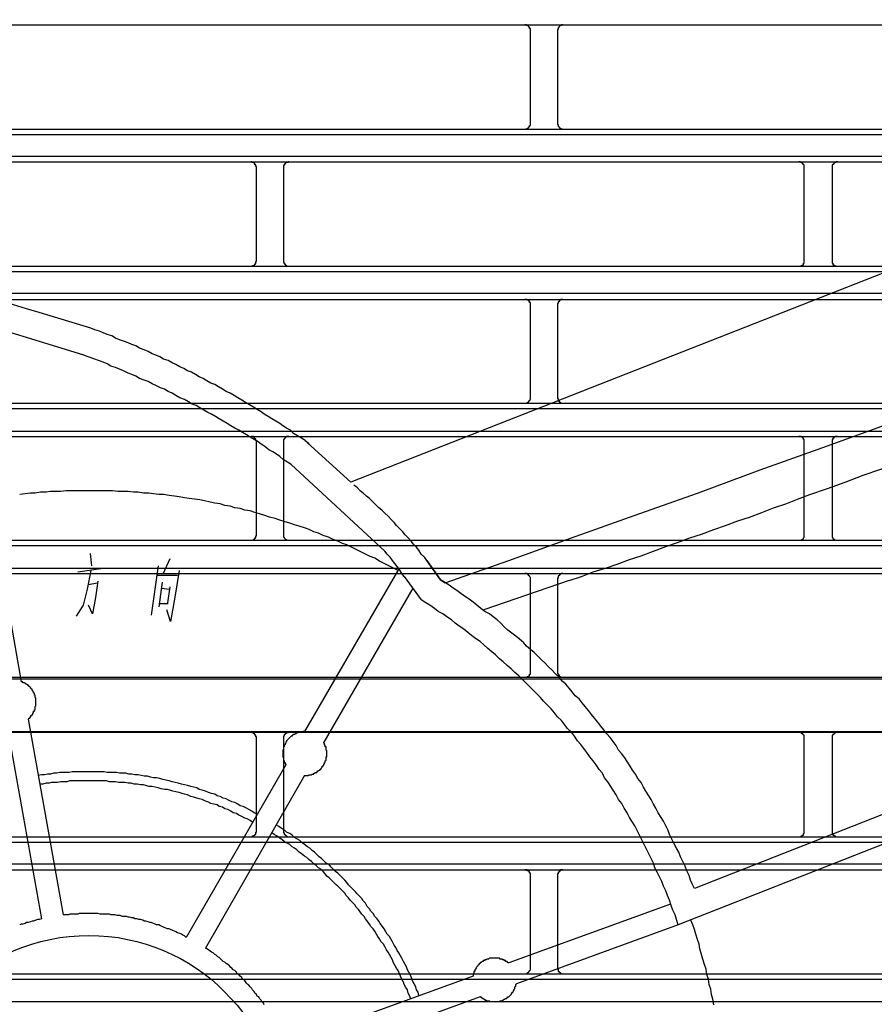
# Model space of a CAD drawing. Header units: millimetres. Extents: x 39871 to 53385, y 51832 to 57813.
# Tile 32 of 88: x 48555 to 48586, y 52509 to 52544. Entities that reach past the tile are written whole.
import ezdxf
from ezdxf import colors
from ezdxf.entities.mleader import LeaderData, LeaderLine
from ezdxf.math import Vec2, Vec3

# ---------------------------------------------------------------- set-up
doc = ezdxf.new("R2010")
doc.units = ezdxf.units.MM
doc.layers.add('AQUAREA', color=7, linetype='Continuous')
doc.layers.add('IS_KAN_OPIS', color=7, linetype='Continuous', lineweight=30)
doc.styles.add('ARIAL', font='ARIALN.TTF')

# ---------------------------------------------------------------- blocks, each defined once
blk = doc.blocks.new('SPLIT')
at = {"layer": 'AQUAREA'}
for points in [[(24742.515, -1161.532), (24625.265, -1207.592)], [(24308.585, -1166.222), (24877.685, -1166.222)], [(24641.505, -1166.712), (24641.505, -1166.712), (24641.505, -1166.642), (24641.505, -1166.572), (24641.435, -1166.572), (24641.435, -1166.502), (24641.435, -1166.432), (24641.365, -1166.432), (24641.365, -1166.362), (24641.295, -1166.362), (24641.295, -1166.292), (24641.225, -1166.292), (24641.155, -1166.292), (24641.155, -1166.222), (24641.085, -1166.222), (24641.015, -1166.222)], [(24644.445, -1166.222), (24644.445, -1166.222), (24644.375, -1166.222), (24644.305, -1166.222), (24644.305, -1166.292), (24644.235, -1166.292), (24644.165, -1166.292), (24644.165, -1166.362), (24644.095, -1166.362), (24644.095, -1166.432), (24644.025, -1166.502), (24644.025, -1166.572), (24644.025, -1166.642), (24643.955, -1166.642), (24643.955, -1166.712)], [(24641.505, -1175.182), (24641.505, -1166.712)], [(24643.955, -1166.712), (24643.955, -1175.182)], [(24633.805, -1216.692), (24639.545, -1214.662), (24645.215, -1212.632), (24650.885, -1210.602), (24656.625, -1208.572), (24662.295, -1206.472), (24667.965, -1204.442), (24673.635, -1202.412), (24679.375, -1200.312), (24685.045, -1198.282), (24690.715, -1196.182), (24696.385, -1194.082), (24702.055, -1192.052), (24707.795, -1189.952), (24713.465, -1187.852), (24719.135, -1185.752), (24724.805, -1183.652), (24730.475, -1181.552), (24736.145, -1179.452), (24741.815, -1177.352), (24747.485, -1175.252)], [(24641.015, -1175.672), (24641.015, -1175.672), (24641.085, -1175.672), (24641.155, -1175.672), (24641.155, -1175.602), (24641.225, -1175.602), (24641.295, -1175.602), (24641.295, -1175.532), (24641.365, -1175.532), (24641.365, -1175.462), (24641.435, -1175.462), (24641.435, -1175.392), (24641.435, -1175.322), (24641.505, -1175.322), (24641.505, -1175.252), (24641.505, -1175.182)], [(24643.955, -1175.182), (24643.955, -1175.182), (24643.955, -1175.252), (24644.025, -1175.252), (24644.025, -1175.322), (24644.025, -1175.392), (24644.095, -1175.462), (24644.095, -1175.532), (24644.165, -1175.532), (24644.165, -1175.602), (24644.235, -1175.602), (24644.305, -1175.602), (24644.305, -1175.672), (24644.375, -1175.672), (24644.445, -1175.672)], [(24308.585, -1175.672), (24877.685, -1175.672)], [(24308.585, -1176.162), (24877.685, -1176.162)], [(24308.585, -1178.122), (24877.685, -1178.122)], [(24308.585, -1178.612), (24877.685, -1178.612)], [(24616.725, -1179.102), (24616.725, -1179.102), (24616.725, -1179.032), (24616.655, -1179.032), (24616.655, -1178.962), (24616.655, -1178.892), (24616.585, -1178.892), (24616.585, -1178.822), (24616.585, -1178.752), (24616.515, -1178.752), (24616.445, -1178.682), (24616.375, -1178.682), (24616.305, -1178.682), (24616.305, -1178.612), (24616.235, -1178.612)], [(24619.665, -1178.612), (24619.665, -1178.612), (24619.595, -1178.612), (24619.595, -1178.682), (24619.525, -1178.682), (24619.455, -1178.682), (24619.385, -1178.682), (24619.385, -1178.752), (24619.315, -1178.752), (24619.315, -1178.822), (24619.245, -1178.822), (24619.245, -1178.892), (24619.245, -1178.962), (24619.175, -1178.962), (24619.175, -1179.032), (24619.175, -1179.102)], [(24666.285, -1179.102), (24666.285, -1179.102), (24666.285, -1179.032), (24666.285, -1178.962), (24666.285, -1178.892), (24666.215, -1178.892), (24666.215, -1178.822), (24666.145, -1178.822), (24666.145, -1178.752), (24666.075, -1178.752), (24666.075, -1178.682), (24666.005, -1178.682), (24665.935, -1178.682), (24665.935, -1178.612), (24665.865, -1178.612), (24665.795, -1178.612)], [(24669.295, -1178.612), (24669.295, -1178.612), (24669.225, -1178.612), (24669.155, -1178.612), (24669.155, -1178.682), (24669.085, -1178.682), (24669.015, -1178.682), (24669.015, -1178.752), (24668.945, -1178.752), (24668.945, -1178.822), (24668.875, -1178.822), (24668.875, -1178.892), (24668.805, -1178.892), (24668.805, -1178.962), (24668.805, -1179.032), (24668.805, -1179.102)], [(24616.725, -1187.572), (24616.725, -1179.102)], [(24619.175, -1179.102), (24619.175, -1187.572)], [(24666.285, -1187.572), (24666.285, -1179.102)], [(24668.805, -1179.102), (24668.805, -1187.572)], [(24616.235, -1188.062), (24616.235, -1188.062), (24616.305, -1188.062), (24616.375, -1188.062), (24616.375, -1187.992), (24616.445, -1187.992), (24616.515, -1187.992), (24616.515, -1187.922), (24616.585, -1187.922), (24616.585, -1187.852), (24616.655, -1187.852), (24616.655, -1187.782), (24616.655, -1187.712), (24616.655, -1187.642), (24616.725, -1187.642), (24616.725, -1187.572)], [(24619.175, -1187.572), (24619.175, -1187.572), (24619.175, -1187.642), (24619.175, -1187.712), (24619.245, -1187.712), (24619.245, -1187.782), (24619.245, -1187.852), (24619.315, -1187.852), (24619.315, -1187.922), (24619.385, -1187.922), (24619.385, -1187.992), (24619.455, -1187.992), (24619.525, -1188.062), (24619.595, -1188.062), (24619.665, -1188.062)], [(24665.795, -1188.062), (24665.795, -1188.062), (24665.865, -1188.062), (24665.935, -1188.062), (24666.005, -1188.062), (24666.005, -1187.992), (24666.075, -1187.992), (24666.145, -1187.922), (24666.215, -1187.922), (24666.215, -1187.852), (24666.215, -1187.782), (24666.285, -1187.782), (24666.285, -1187.712), (24666.285, -1187.642), (24666.285, -1187.572)], [(24668.805, -1187.572), (24668.805, -1187.572), (24668.805, -1187.642), (24668.805, -1187.712), (24668.805, -1187.782), (24668.875, -1187.782), (24668.875, -1187.852), (24668.875, -1187.922), (24668.945, -1187.922), (24669.015, -1187.992), (24669.085, -1187.992), (24669.085, -1188.062), (24669.155, -1188.062), (24669.225, -1188.062), (24669.295, -1188.062)], [(24308.585, -1188.062), (24877.685, -1188.062)], [(24308.585, -1188.552), (24877.685, -1188.552)], [(24595.935, -1191.912), (24590.405, -1190.232)], [(24308.585, -1190.512), (24877.685, -1190.512)], [(24308.585, -1191.072), (24877.685, -1191.072)], [(24641.505, -1191.562), (24641.505, -1191.492), (24641.505, -1191.422), (24641.505, -1191.352), (24641.435, -1191.352), (24641.435, -1191.282), (24641.435, -1191.212), (24641.365, -1191.212), (24641.365, -1191.142), (24641.295, -1191.142), (24641.225, -1191.142), (24641.225, -1191.072), (24641.155, -1191.072), (24641.085, -1191.072), (24641.015, -1191.072)], [(24644.445, -1191.072), (24644.445, -1191.072), (24644.375, -1191.072), (24644.305, -1191.072), (24644.235, -1191.072), (24644.235, -1191.142), (24644.165, -1191.142), (24644.095, -1191.212), (24644.095, -1191.282), (24644.025, -1191.282), (24644.025, -1191.352), (24644.025, -1191.422), (24643.955, -1191.422), (24643.955, -1191.492), (24643.955, -1191.562)], [(24597.055, -1192.262), (24595.935, -1191.912)], [(24641.505, -1199.962), (24641.505, -1191.562)], [(24643.955, -1191.562), (24643.955, -1199.962)], [(24589.635, -1192.612), (24595.445, -1225.652)], [(24589.775, -1192.612), (24600.975, -1196.042)], [(24601.745, -1193.662), (24597.055, -1192.262)], [(24621.135, -1203.812), (24620.785, -1203.602), (24620.435, -1203.392), (24620.085, -1203.182), (24619.805, -1202.902), (24619.455, -1202.692), (24619.105, -1202.482), (24618.825, -1202.272), (24618.475, -1202.062), (24618.125, -1201.852), (24617.775, -1201.642), (24617.425, -1201.432), (24617.145, -1201.222), (24616.795, -1201.012), (24616.445, -1200.802), (24616.095, -1200.592), (24615.745, -1200.382), (24615.395, -1200.172), (24615.045, -1199.962), (24614.695, -1199.752), (24614.345, -1199.542), (24613.995, -1199.402), (24613.645, -1199.192), (24613.295, -1198.982), (24612.945, -1198.772), (24612.595, -1198.632), (24612.245, -1198.422), (24611.895, -1198.212), (24611.545, -1198.072), (24611.195, -1197.862), (24610.845, -1197.652), (24610.495, -1197.512), (24610.145, -1197.302), (24609.795, -1197.162), (24609.445, -1196.952), (24609.095, -1196.812), (24608.745, -1196.602), (24608.325, -1196.462), (24607.975, -1196.252), (24607.625, -1196.112), (24607.275, -1195.972), (24606.925, -1195.762), (24606.575, -1195.622), (24606.155, -1195.482), (24605.805, -1195.272), (24605.455, -1195.132), (24605.105, -1194.992), (24604.685, -1194.852), (24604.335, -1194.712), (24603.985, -1194.572), (24603.635, -1194.362), (24603.215, -1194.222), (24602.865, -1194.082), (24602.515, -1193.942), (24602.095, -1193.802), (24601.745, -1193.662)], [(24619.875, -1205.982), (24619.525, -1205.772), (24619.175, -1205.562), (24618.825, -1205.282), (24618.545, -1205.072), (24618.195, -1204.862), (24617.845, -1204.652), (24617.495, -1204.372), (24617.145, -1204.162), (24616.865, -1203.952), (24616.515, -1203.742), (24616.165, -1203.532), (24615.815, -1203.322), (24615.465, -1203.112), (24615.115, -1202.902), (24614.765, -1202.692), (24614.415, -1202.482), (24614.065, -1202.272), (24613.715, -1202.062), (24613.365, -1201.852), (24613.015, -1201.642), (24612.665, -1201.432), (24612.315, -1201.292), (24611.965, -1201.082), (24611.615, -1200.872), (24611.265, -1200.662), (24610.915, -1200.522), (24610.565, -1200.312), (24610.215, -1200.102), (24609.795, -1199.962), (24609.445, -1199.752), (24609.095, -1199.542), (24608.745, -1199.402), (24608.395, -1199.192), (24608.045, -1199.052), (24607.625, -1198.842), (24607.275, -1198.702), (24606.925, -1198.492), (24606.575, -1198.352), (24606.155, -1198.212), (24605.805, -1198.002), (24605.455, -1197.862), (24605.105, -1197.722), (24604.685, -1197.512), (24604.335, -1197.372), (24603.985, -1197.232), (24603.565, -1197.092), (24603.215, -1196.882), (24602.865, -1196.742), (24602.445, -1196.602), (24602.095, -1196.462), (24601.675, -1196.322), (24601.325, -1196.182), (24600.975, -1196.042)], [(24666.775, -1208.712), (24668.385, -1208.152), (24669.995, -1207.592), (24671.605, -1206.962), (24673.215, -1206.402), (24674.825, -1205.772), (24676.435, -1205.212), (24678.045, -1204.582), (24679.655, -1204.022), (24681.265, -1203.392), (24682.875, -1202.832), (24684.485, -1202.202), (24686.095, -1201.642), (24687.705, -1201.012), (24689.315, -1200.452), (24690.925, -1199.822), (24692.535, -1199.262), (24694.145, -1198.632), (24695.755, -1198.002), (24697.365, -1197.442), (24698.975, -1196.812)], [(24641.015, -1200.452), (24641.015, -1200.452), (24641.085, -1200.452), (24641.155, -1200.452), (24641.225, -1200.452), (24641.225, -1200.382), (24641.295, -1200.382), (24641.295, -1200.312), (24641.365, -1200.312), (24641.365, -1200.242), (24641.435, -1200.242), (24641.435, -1200.172), (24641.505, -1200.102), (24641.505, -1200.032), (24641.505, -1199.962)], [(24643.955, -1199.962), (24643.955, -1199.962), (24643.955, -1200.032), (24644.025, -1200.032), (24644.025, -1200.102), (24644.025, -1200.172), (24644.025, -1200.242), (24644.095, -1200.242), (24644.095, -1200.312), (24644.165, -1200.312), (24644.165, -1200.382), (24644.235, -1200.382), (24644.305, -1200.452), (24644.375, -1200.452), (24644.445, -1200.452)], [(24308.585, -1200.452), (24877.685, -1200.452)], [(24308.585, -1200.942), (24877.685, -1200.942)], [(24308.585, -1202.972), (24877.685, -1202.972)], [(24308.585, -1203.462), (24877.685, -1203.462)], [(24616.725, -1203.952), (24616.725, -1203.952), (24616.725, -1203.882), (24616.655, -1203.812), (24616.655, -1203.742), (24616.655, -1203.672), (24616.585, -1203.672), (24616.585, -1203.602), (24616.515, -1203.602), (24616.515, -1203.532), (24616.445, -1203.532), (24616.445, -1203.462), (24616.375, -1203.462), (24616.305, -1203.462), (24616.235, -1203.462)], [(24619.665, -1203.462), (24619.665, -1203.462), (24619.595, -1203.462), (24619.525, -1203.462), (24619.455, -1203.462), (24619.455, -1203.532), (24619.385, -1203.532), (24619.315, -1203.532), (24619.315, -1203.602), (24619.245, -1203.672), (24619.245, -1203.742), (24619.175, -1203.742), (24619.175, -1203.812), (24619.175, -1203.882), (24619.175, -1203.952)], [(24621.135, -1203.812), (24621.485, -1204.092)], [(24666.285, -1203.952), (24666.285, -1203.952), (24666.285, -1203.882), (24666.285, -1203.812), (24666.285, -1203.742), (24666.215, -1203.742), (24666.215, -1203.672), (24666.215, -1203.602), (24666.145, -1203.602), (24666.145, -1203.532), (24666.075, -1203.532), (24666.005, -1203.462), (24665.935, -1203.462), (24665.865, -1203.462), (24665.795, -1203.462)], [(24669.295, -1203.462), (24669.295, -1203.462), (24669.225, -1203.462), (24669.155, -1203.462), (24669.085, -1203.462), (24669.015, -1203.532), (24668.945, -1203.532), (24668.945, -1203.602), (24668.875, -1203.602), (24668.875, -1203.672), (24668.875, -1203.742), (24668.805, -1203.742), (24668.805, -1203.812), (24668.805, -1203.882), (24668.805, -1203.952)], [(24616.725, -1212.352), (24616.725, -1203.952)], [(24619.175, -1203.952), (24619.175, -1212.352)], [(24621.345, -1204.022), (24625.265, -1207.592)], [(24666.285, -1212.352), (24666.285, -1203.952)], [(24668.805, -1203.952), (24668.805, -1212.352)], [(24619.875, -1205.982), (24628.345, -1213.822)], [(24632.125, -1214.662), (24631.915, -1214.382), (24631.635, -1214.102), (24631.425, -1213.752), (24631.215, -1213.472), (24630.935, -1213.192), (24630.725, -1212.912), (24630.445, -1212.632), (24630.165, -1212.352), (24629.955, -1212.072), (24629.675, -1211.792), (24629.395, -1211.512), (24629.185, -1211.232), (24628.905, -1210.952), (24628.625, -1210.672), (24628.345, -1210.392), (24628.065, -1210.112), (24627.785, -1209.902), (24627.505, -1209.622), (24627.225, -1209.342), (24626.945, -1209.062), (24626.665, -1208.852), (24626.385, -1208.572), (24626.105, -1208.362), (24625.825, -1208.082), (24625.545, -1207.872)], [(24629.535, -1215.572), (24629.115, -1215.362), (24628.695, -1215.152), (24628.275, -1214.942), (24627.855, -1214.732), (24627.435, -1214.452), (24627.015, -1214.312), (24626.595, -1214.102), (24626.175, -1213.892), (24625.755, -1213.682), (24625.335, -1213.472), (24624.915, -1213.262), (24624.495, -1213.122), (24624.075, -1212.912), (24623.655, -1212.772), (24623.235, -1212.562), (24622.745, -1212.422), (24622.325, -1212.212), (24621.905, -1212.072), (24621.485, -1211.862), (24621.065, -1211.722), (24620.575, -1211.582), (24620.155, -1211.442), (24619.735, -1211.302), (24619.245, -1211.162), (24618.825, -1211.022), (24618.405, -1210.882), (24617.915, -1210.742), (24617.495, -1210.602), (24617.005, -1210.462), (24616.585, -1210.322), (24616.165, -1210.182), (24615.675, -1210.112), (24615.255, -1209.972), (24614.765, -1209.902), (24614.345, -1209.762), (24613.855, -1209.692), (24613.435, -1209.552), (24612.945, -1209.482), (24612.525, -1209.412), (24612.035, -1209.272), (24611.615, -1209.202), (24611.125, -1209.132), (24610.635, -1209.062), (24610.215, -1208.992), (24609.725, -1208.922), (24609.305, -1208.852), (24608.815, -1208.782), (24608.325, -1208.712), (24607.905, -1208.712), (24607.415, -1208.642), (24606.995, -1208.572), (24606.505, -1208.572), (24606.015, -1208.502), (24605.595, -1208.502), (24605.105, -1208.432), (24604.615, -1208.432), (24604.195, -1208.432), (24603.705, -1208.362), (24603.215, -1208.362), (24602.795, -1208.362), (24602.305, -1208.362), (24601.815, -1208.362), (24601.395, -1208.362), (24600.905, -1208.362), (24600.415, -1208.362), (24599.995, -1208.362), (24599.505, -1208.362), (24599.015, -1208.432), (24598.595, -1208.432), (24598.105, -1208.432), (24597.685, -1208.502), (24597.195, -1208.502), (24596.705, -1208.572), (24596.285, -1208.572), (24595.795, -1208.642), (24595.305, -1208.712)], [(24645.005, -1216.482), (24646.125, -1216.132), (24647.175, -1215.712), (24648.295, -1215.362), (24649.345, -1215.012), (24650.465, -1214.592), (24651.515, -1214.242), (24652.635, -1213.822), (24653.755, -1213.402), (24654.805, -1213.052), (24655.925, -1212.632), (24656.975, -1212.282), (24658.095, -1211.862), (24659.145, -1211.512), (24660.265, -1211.092), (24661.315, -1210.742), (24662.435, -1210.322), (24663.485, -1209.902), (24664.605, -1209.552), (24665.655, -1209.132), (24666.775, -1208.712)], [(24616.235, -1212.842), (24616.235, -1212.842), (24616.305, -1212.842), (24616.375, -1212.842), (24616.445, -1212.842), (24616.445, -1212.772), (24616.515, -1212.772), (24616.515, -1212.702), (24616.585, -1212.702), (24616.585, -1212.632), (24616.655, -1212.632), (24616.655, -1212.562), (24616.655, -1212.492), (24616.725, -1212.422), (24616.725, -1212.352)], [(24619.175, -1212.352), (24619.175, -1212.352), (24619.175, -1212.422), (24619.175, -1212.492), (24619.175, -1212.562), (24619.245, -1212.562), (24619.245, -1212.632), (24619.315, -1212.702), (24619.315, -1212.772), (24619.385, -1212.772), (24619.455, -1212.772), (24619.455, -1212.842), (24619.525, -1212.842), (24619.595, -1212.842), (24619.665, -1212.842)], [(24665.795, -1212.842), (24665.795, -1212.842), (24665.865, -1212.842), (24665.935, -1212.842), (24666.005, -1212.842), (24666.075, -1212.772), (24666.145, -1212.772), (24666.145, -1212.702), (24666.215, -1212.702), (24666.215, -1212.632), (24666.285, -1212.562), (24666.285, -1212.492), (24666.285, -1212.422), (24666.285, -1212.352)], [(24668.805, -1212.352), (24668.805, -1212.352), (24668.805, -1212.422), (24668.805, -1212.492), (24668.805, -1212.562), (24668.875, -1212.632), (24668.875, -1212.702), (24668.945, -1212.702), (24668.945, -1212.772), (24669.015, -1212.772), (24669.085, -1212.842), (24669.155, -1212.842), (24669.225, -1212.842), (24669.295, -1212.842)], [(24308.585, -1212.842), (24877.685, -1212.842)], [(24308.585, -1213.332), (24877.685, -1213.332)], [(24601.675, -1214.032), (24601.815, -1215.152)], [(24630.095, -1216.132), (24629.885, -1215.852), (24629.675, -1215.502), (24629.465, -1215.222), (24629.255, -1214.942), (24629.045, -1214.662), (24628.835, -1214.382), (24628.555, -1214.102), (24628.345, -1213.822)], [(24308.585, -1215.362), (24877.685, -1215.362)], [(24600.555, -1215.712), (24602.865, -1215.362)], [(24607.835, -1215.152), (24607.205, -1219.632)], [(24608.885, -1214.522), (24608.255, -1215.922)], [(24633.385, -1216.412), (24632.125, -1214.662)], [(24632.125, -1214.662), (24633.385, -1216.412)], [(24308.585, -1215.852), (24877.685, -1215.852)], [(24601.745, -1215.572), (24601.395, -1217.252)], [(24607.695, -1215.992), (24609.585, -1215.992)], [(24609.725, -1215.572), (24609.305, -1218.162)], [(24629.605, -1215.432), (24621.065, -1230.132)], [(24630.095, -1216.132), (24631.635, -1218.232)], [(24641.505, -1216.342), (24641.505, -1216.342), (24641.505, -1216.272), (24641.505, -1216.202), (24641.435, -1216.132), (24641.435, -1216.062), (24641.365, -1216.062), (24641.365, -1215.992), (24641.295, -1215.992), (24641.295, -1215.922), (24641.225, -1215.922), (24641.225, -1215.852), (24641.155, -1215.852), (24641.085, -1215.852), (24641.015, -1215.852)], [(24644.445, -1215.852), (24644.445, -1215.852), (24644.375, -1215.852), (24644.305, -1215.852), (24644.235, -1215.922), (24644.165, -1215.922), (24644.165, -1215.992), (24644.095, -1215.992), (24644.095, -1216.062), (24644.025, -1216.062), (24644.025, -1216.132), (24644.025, -1216.202), (24644.025, -1216.272), (24643.955, -1216.272), (24643.955, -1216.342)], [(24601.535, -1216.832), (24602.305, -1216.692)], [(24602.375, -1216.552), (24602.165, -1218.022)], [(24608.185, -1216.622), (24607.905, -1218.862)], [(24608.885, -1217.042), (24608.675, -1218.512)], [(24633.385, -1216.412), (24633.805, -1216.692)], [(24656.345, -1244.342), (24656.135, -1243.922), (24655.995, -1243.572), (24655.855, -1243.152), (24655.645, -1242.732), (24655.505, -1242.312), (24655.295, -1241.892), (24655.085, -1241.472), (24654.945, -1241.052), (24654.735, -1240.702), (24654.525, -1240.282), (24654.315, -1239.862), (24654.105, -1239.442), (24653.965, -1239.092), (24653.755, -1238.672), (24653.545, -1238.252), (24653.335, -1237.902), (24653.055, -1237.482), (24652.845, -1237.062), (24652.635, -1236.712), (24652.425, -1236.292), (24652.215, -1235.942), (24651.935, -1235.522), (24651.725, -1235.172), (24651.515, -1234.752), (24651.235, -1234.402), (24651.025, -1233.982), (24650.745, -1233.632), (24650.535, -1233.282), (24650.255, -1232.862), (24650.045, -1232.512), (24649.765, -1232.162), (24649.485, -1231.812), (24649.275, -1231.392), (24648.995, -1231.042), (24648.715, -1230.692), (24648.435, -1230.342), (24648.155, -1229.992), (24647.875, -1229.642), (24647.595, -1229.292), (24647.315, -1228.942), (24647.035, -1228.592), (24646.755, -1228.242), (24646.475, -1227.892), (24646.195, -1227.542), (24645.915, -1227.192), (24645.565, -1226.912), (24645.285, -1226.562), (24645.005, -1226.212), (24644.725, -1225.862), (24644.375, -1225.582), (24644.095, -1225.232), (24643.745, -1224.882), (24643.465, -1224.602), (24643.115, -1224.252), (24642.835, -1223.972), (24642.485, -1223.622), (24642.205, -1223.342), (24641.855, -1222.992), (24641.505, -1222.712), (24641.155, -1222.432), (24640.875, -1222.082), (24640.525, -1221.802), (24640.175, -1221.522), (24639.825, -1221.242), (24639.475, -1220.962), (24639.125, -1220.682), (24638.845, -1220.332), (24638.495, -1220.052), (24638.145, -1219.772), (24637.795, -1219.492), (24637.375, -1219.282), (24637.025, -1219.002), (24636.675, -1218.722), (24636.325, -1218.442), (24635.975, -1218.162), (24635.625, -1217.952), (24635.205, -1217.672), (24634.855, -1217.392), (24634.505, -1217.182), (24634.155, -1216.902), (24633.735, -1216.622), (24633.385, -1216.412)], [(24645.005, -1216.482), (24637.305, -1219.142)], [(24641.505, -1224.742), (24641.505, -1216.342)], [(24643.955, -1216.342), (24643.955, -1224.742)], [(24601.395, -1217.252), (24601.045, -1218.722)], [(24602.165, -1218.022), (24601.885, -1219.492)], [(24608.115, -1217.182), (24608.885, -1217.252)], [(24630.865, -1217.182), (24622.815, -1231.112)], [(24601.045, -1218.722), (24600.415, -1219.702)], [(24601.885, -1219.492), (24601.535, -1218.722)], [(24608.745, -1218.582), (24607.975, -1218.582)], [(24609.305, -1218.162), (24608.955, -1220.192)], [(24654.875, -1247.632), (24654.735, -1247.142), (24654.595, -1246.722), (24654.385, -1246.302), (24654.245, -1245.882), (24654.105, -1245.392), (24653.895, -1244.972), (24653.755, -1244.552), (24653.545, -1244.132), (24653.405, -1243.712), (24653.195, -1243.292), (24652.985, -1242.872), (24652.775, -1242.452), (24652.635, -1242.032), (24652.425, -1241.612), (24652.215, -1241.192), (24652.005, -1240.772), (24651.795, -1240.352), (24651.585, -1239.932), (24651.375, -1239.512), (24651.165, -1239.092), (24650.955, -1238.672), (24650.675, -1238.252), (24650.465, -1237.902), (24650.255, -1237.482), (24649.975, -1237.062), (24649.765, -1236.642), (24649.485, -1236.292), (24649.275, -1235.872), (24648.995, -1235.452), (24648.785, -1235.102), (24648.505, -1234.682), (24648.225, -1234.332), (24648.015, -1233.912), (24647.735, -1233.562), (24647.455, -1233.142), (24647.175, -1232.792), (24646.895, -1232.442), (24646.615, -1232.022), (24646.335, -1231.672), (24646.055, -1231.322), (24645.775, -1230.972), (24645.495, -1230.552), (24645.215, -1230.202), (24644.865, -1229.852), (24644.585, -1229.502), (24644.305, -1229.152), (24643.955, -1228.802), (24643.675, -1228.452), (24643.395, -1228.102), (24643.045, -1227.752), (24642.695, -1227.402), (24642.415, -1227.052), (24642.065, -1226.702), (24641.785, -1226.422), (24641.435, -1226.072), (24641.085, -1225.722), (24640.805, -1225.442), (24640.455, -1225.092), (24640.105, -1224.812), (24639.755, -1224.462), (24639.405, -1224.182), (24639.055, -1223.832), (24638.705, -1223.552), (24638.355, -1223.202), (24638.005, -1222.922), (24637.655, -1222.642), (24637.305, -1222.292), (24636.955, -1222.012), (24636.535, -1221.732), (24636.185, -1221.452), (24635.835, -1221.172), (24635.485, -1220.892), (24635.065, -1220.612), (24634.715, -1220.332), (24634.365, -1220.052), (24633.945, -1219.772), (24633.595, -1219.492), (24633.175, -1219.282), (24632.825, -1219.002), (24632.405, -1218.722), (24632.055, -1218.512), (24631.635, -1218.232)], [(24608.955, -1220.192), (24608.605, -1219.142)], [(24641.015, -1225.232), (24641.015, -1225.232), (24641.085, -1225.232), (24641.155, -1225.232), (24641.225, -1225.232), (24641.225, -1225.162), (24641.295, -1225.162), (24641.365, -1225.162), (24641.365, -1225.092), (24641.435, -1225.092), (24641.435, -1225.022), (24641.435, -1224.952), (24641.505, -1224.952), (24641.505, -1224.882), (24641.505, -1224.812), (24641.505, -1224.742)], [(24643.955, -1224.742), (24643.955, -1224.812), (24643.955, -1224.882), (24644.025, -1224.882), (24644.025, -1224.952), (24644.025, -1225.022), (24644.095, -1225.022), (24644.095, -1225.092), (24644.165, -1225.162), (24644.235, -1225.162), (24644.235, -1225.232), (24644.305, -1225.232), (24644.375, -1225.232), (24644.445, -1225.232)], [(24308.585, -1225.232), (24877.685, -1225.232)], [(24308.585, -1225.372), (24877.685, -1225.372)], [(24596.075, -1229.012), (24596.145, -1229.012), (24596.145, -1228.942), (24596.215, -1228.942), (24596.215, -1228.872), (24596.285, -1228.872), (24596.285, -1228.802), (24596.355, -1228.732), (24596.355, -1228.662), (24596.425, -1228.662), (24596.425, -1228.592), (24596.495, -1228.592), (24596.495, -1228.522), (24596.495, -1228.452), (24596.565, -1228.452), (24596.565, -1228.382), (24596.565, -1228.312), (24596.635, -1228.312), (24596.635, -1228.242), (24596.635, -1228.172), (24596.705, -1228.172), (24596.705, -1228.102), (24596.705, -1228.032), (24596.705, -1227.962), (24596.705, -1227.892), (24596.775, -1227.822), (24596.775, -1227.752), (24596.775, -1227.682), (24596.775, -1227.612), (24596.775, -1227.542), (24596.775, -1227.472), (24596.775, -1227.402), (24596.775, -1227.332), (24596.775, -1227.262), (24596.775, -1227.192), (24596.775, -1227.122), (24596.705, -1227.052), (24596.705, -1226.982), (24596.705, -1226.912), (24596.705, -1226.842), (24596.635, -1226.842), (24596.635, -1226.772), (24596.635, -1226.702), (24596.565, -1226.632), (24596.565, -1226.562), (24596.495, -1226.492), (24596.495, -1226.422), (24596.425, -1226.422), (24596.425, -1226.352), (24596.355, -1226.282), (24596.355, -1226.212), (24596.285, -1226.212), (24596.285, -1226.142), (24596.215, -1226.142), (24596.215, -1226.072), (24596.145, -1226.072), (24596.145, -1226.002), (24596.075, -1226.002), (24596.075, -1225.932), (24596.005, -1225.932), (24595.935, -1225.862), (24595.865, -1225.862), (24595.865, -1225.792), (24595.795, -1225.792), (24595.725, -1225.722), (24595.655, -1225.722), (24595.585, -1225.722), (24595.585, -1225.652), (24595.515, -1225.652), (24595.445, -1225.652)], [(24702.125, -1226.352), (24656.345, -1244.342)], [(24594.115, -1229.362), (24597.265, -1247.072)], [(24596.075, -1229.012), (24599.225, -1246.722)], [(24308.585, -1230.132), (24877.685, -1230.132)], [(24308.585, -1230.202), (24877.685, -1230.202)], [(24616.725, -1230.692), (24616.725, -1230.692), (24616.725, -1230.622), (24616.655, -1230.622), (24616.655, -1230.552), (24616.655, -1230.482), (24616.585, -1230.482), (24616.585, -1230.412), (24616.585, -1230.342), (24616.515, -1230.342), (24616.445, -1230.272), (24616.375, -1230.272), (24616.305, -1230.272), (24616.305, -1230.202), (24616.235, -1230.202)], [(24621.065, -1230.132), (24621.065, -1230.132), (24620.995, -1230.132), (24620.925, -1230.132), (24620.855, -1230.202), (24620.785, -1230.202), (24620.715, -1230.202), (24620.645, -1230.202), (24620.575, -1230.202), (24620.505, -1230.272), (24620.435, -1230.272), (24620.365, -1230.272), (24620.295, -1230.342), (24620.225, -1230.342), (24620.155, -1230.412), (24620.085, -1230.412), (24620.015, -1230.482), (24619.945, -1230.482), (24619.945, -1230.552), (24619.875, -1230.552), (24619.805, -1230.622), (24619.735, -1230.692), (24619.665, -1230.762), (24619.595, -1230.832), (24619.525, -1230.902), (24619.455, -1230.972), (24619.455, -1231.042), (24619.385, -1231.112), (24619.385, -1231.182), (24619.315, -1231.252), (24619.315, -1231.322), (24619.245, -1231.392), (24619.245, -1231.462), (24619.245, -1231.532), (24619.175, -1231.532), (24619.175, -1231.602), (24619.175, -1231.672), (24619.175, -1231.742), (24619.105, -1231.812), (24619.105, -1231.882), (24619.105, -1231.952), (24619.105, -1232.022), (24619.105, -1232.092), (24619.105, -1232.162), (24619.105, -1232.232), (24619.105, -1232.302), (24619.105, -1232.372), (24619.105, -1232.442), (24619.175, -1232.512), (24619.175, -1232.582), (24619.175, -1232.652), (24619.175, -1232.722), (24619.245, -1232.792), (24619.245, -1232.862), (24619.245, -1232.932), (24619.315, -1232.932), (24619.315, -1233.002), (24619.315, -1233.072), (24619.385, -1233.072), (24619.385, -1233.142)], [(24619.665, -1230.202), (24619.665, -1230.202), (24619.595, -1230.202), (24619.595, -1230.272), (24619.525, -1230.272), (24619.455, -1230.272), (24619.385, -1230.272), (24619.385, -1230.342), (24619.315, -1230.342), (24619.315, -1230.412), (24619.245, -1230.412), (24619.245, -1230.482), (24619.245, -1230.552), (24619.175, -1230.552), (24619.175, -1230.622), (24619.175, -1230.692)], [(24699.885, -1229.922), (24654.875, -1247.632)], [(24666.285, -1230.692), (24666.285, -1230.692), (24666.285, -1230.622), (24666.285, -1230.552), (24666.285, -1230.482), (24666.215, -1230.482), (24666.215, -1230.412), (24666.145, -1230.412), (24666.145, -1230.342), (24666.075, -1230.342), (24666.075, -1230.272), (24666.005, -1230.272), (24665.935, -1230.272), (24665.935, -1230.202), (24665.865, -1230.202), (24665.795, -1230.202)], [(24669.295, -1230.202), (24669.295, -1230.202), (24669.225, -1230.202), (24669.155, -1230.202), (24669.155, -1230.272), (24669.085, -1230.272), (24669.015, -1230.272), (24669.015, -1230.342), (24668.945, -1230.342), (24668.945, -1230.412), (24668.875, -1230.412), (24668.875, -1230.482), (24668.805, -1230.482), (24668.805, -1230.552), (24668.805, -1230.622), (24668.805, -1230.692)], [(24616.725, -1239.162), (24616.725, -1230.692)], [(24619.175, -1230.692), (24619.175, -1239.162)], [(24621.065, -1234.122), (24621.135, -1234.122), (24621.205, -1234.122), (24621.275, -1234.122), (24621.345, -1234.122), (24621.415, -1234.122), (24621.485, -1234.052), (24621.555, -1234.052), (24621.625, -1234.052), (24621.695, -1234.052), (24621.765, -1233.982), (24621.835, -1233.982), (24621.905, -1233.982), (24621.905, -1233.912), (24621.975, -1233.912), (24622.045, -1233.912), (24622.045, -1233.842), (24622.115, -1233.842), (24622.185, -1233.842), (24622.185, -1233.772), (24622.255, -1233.772), (24622.255, -1233.702), (24622.325, -1233.702), (24622.395, -1233.632), (24622.465, -1233.632), (24622.465, -1233.562), (24622.535, -1233.562), (24622.535, -1233.492), (24622.605, -1233.492), (24622.605, -1233.422), (24622.675, -1233.352), (24622.675, -1233.282), (24622.745, -1233.282), (24622.745, -1233.212), (24622.815, -1233.142), (24622.815, -1233.072), (24622.885, -1233.072), (24622.885, -1233.002), (24622.885, -1232.932), (24622.955, -1232.932), (24622.955, -1232.862), (24622.955, -1232.792), (24623.025, -1232.722), (24623.025, -1232.652), (24623.025, -1232.582), (24623.025, -1232.512), (24623.025, -1232.442), (24623.095, -1232.442), (24623.095, -1232.372), (24623.095, -1232.302), (24623.095, -1232.232), (24623.095, -1232.162), (24623.095, -1232.092), (24623.095, -1232.022), (24623.095, -1231.952), (24623.095, -1231.882), (24623.025, -1231.812), (24623.025, -1231.742), (24623.025, -1231.672), (24623.025, -1231.602), (24623.025, -1231.532), (24622.955, -1231.532), (24622.955, -1231.462), (24622.955, -1231.392), (24622.885, -1231.322), (24622.885, -1231.252), (24622.815, -1231.182), (24622.815, -1231.112)], [(24666.285, -1239.162), (24666.285, -1230.692)], [(24668.805, -1230.692), (24668.805, -1239.162)], [(24619.385, -1233.142), (24610.355, -1248.752)], [(24616.795, -1237.622), (24616.515, -1237.482), (24616.305, -1237.342), (24616.025, -1237.202), (24615.815, -1237.062), (24615.535, -1236.922), (24615.255, -1236.852), (24615.045, -1236.712), (24614.765, -1236.572), (24614.485, -1236.502), (24614.205, -1236.362), (24613.995, -1236.222), (24613.715, -1236.152), (24613.435, -1236.012), (24613.155, -1235.942), (24612.945, -1235.802), (24612.665, -1235.732), (24612.385, -1235.662), (24612.105, -1235.522), (24611.825, -1235.452), (24611.545, -1235.382), (24611.335, -1235.242), (24611.055, -1235.172), (24610.775, -1235.102), (24610.495, -1235.032), (24610.215, -1234.962), (24609.935, -1234.892), (24609.655, -1234.822), (24609.375, -1234.752), (24609.095, -1234.682), (24608.815, -1234.612), (24608.535, -1234.542), (24608.255, -1234.472), (24607.975, -1234.402), (24607.695, -1234.332), (24607.415, -1234.332), (24607.135, -1234.262), (24606.855, -1234.192), (24606.575, -1234.192), (24606.295, -1234.122), (24606.015, -1234.052), (24605.735, -1234.052), (24605.455, -1233.982), (24605.175, -1233.982), (24604.895, -1233.912), (24604.615, -1233.912), (24604.335, -1233.912), (24604.055, -1233.842), (24603.775, -1233.842), (24603.495, -1233.842), (24603.215, -1233.842), (24602.935, -1233.772), (24602.655, -1233.772), (24602.375, -1233.772), (24602.095, -1233.772), (24601.815, -1233.772), (24601.535, -1233.772), (24601.185, -1233.772), (24600.905, -1233.772), (24600.625, -1233.772), (24600.345, -1233.772), (24600.065, -1233.772), (24599.785, -1233.842), (24599.505, -1233.842), (24599.225, -1233.842), (24598.945, -1233.842), (24598.665, -1233.912), (24598.385, -1233.912), (24598.105, -1233.982), (24597.825, -1233.982), (24597.545, -1234.052), (24597.265, -1234.052), (24596.985, -1234.122)], [(24616.375, -1238.322), (24616.165, -1238.182), (24615.885, -1238.042), (24615.675, -1237.972), (24615.395, -1237.832), (24615.115, -1237.692), (24614.905, -1237.552), (24614.625, -1237.482), (24614.415, -1237.342), (24614.135, -1237.202), (24613.855, -1237.132), (24613.645, -1236.992), (24613.365, -1236.922), (24613.155, -1236.782), (24612.875, -1236.712), (24612.595, -1236.642), (24612.315, -1236.502), (24612.105, -1236.432), (24611.825, -1236.292), (24611.545, -1236.222), (24611.335, -1236.152), (24611.055, -1236.082), (24610.775, -1236.012), (24610.495, -1235.872), (24610.215, -1235.802), (24610.005, -1235.732), (24609.725, -1235.662), (24609.445, -1235.592), (24609.165, -1235.522), (24608.885, -1235.452), (24608.675, -1235.382), (24608.395, -1235.382), (24608.115, -1235.312), (24607.835, -1235.242), (24607.555, -1235.172), (24607.275, -1235.102), (24606.995, -1235.102), (24606.715, -1235.032), (24606.505, -1234.962), (24606.225, -1234.962), (24605.945, -1234.892), (24605.665, -1234.892), (24605.385, -1234.822), (24605.105, -1234.822), (24604.825, -1234.752), (24604.545, -1234.752), (24604.265, -1234.752), (24603.985, -1234.682), (24603.705, -1234.682), (24603.425, -1234.682), (24603.145, -1234.612), (24602.935, -1234.612), (24602.655, -1234.612), (24602.375, -1234.612), (24602.095, -1234.612), (24601.815, -1234.612), (24601.535, -1234.612), (24601.255, -1234.612), (24600.975, -1234.612), (24600.695, -1234.612), (24600.415, -1234.612), (24600.135, -1234.612), (24599.855, -1234.612), (24599.575, -1234.682), (24599.295, -1234.682), (24599.015, -1234.682), (24598.735, -1234.752), (24598.455, -1234.752), (24598.175, -1234.752), (24597.965, -1234.822), (24597.685, -1234.822), (24597.405, -1234.892), (24597.125, -1234.892)], [(24621.065, -1234.122), (24612.105, -1249.732)], [(24616.235, -1239.652), (24616.235, -1239.652), (24616.305, -1239.652), (24616.375, -1239.652), (24616.375, -1239.582), (24616.445, -1239.582), (24616.515, -1239.582), (24616.515, -1239.512), (24616.585, -1239.512), (24616.585, -1239.442), (24616.655, -1239.442), (24616.655, -1239.372), (24616.655, -1239.302), (24616.655, -1239.232), (24616.725, -1239.232), (24616.725, -1239.162)], [(24630.655, -1254.282), (24630.585, -1254.072), (24630.445, -1253.792), (24630.375, -1253.512), (24630.235, -1253.302), (24630.095, -1253.022), (24630.025, -1252.812), (24629.885, -1252.532), (24629.745, -1252.252), (24629.675, -1252.042), (24629.535, -1251.762), (24629.395, -1251.552), (24629.255, -1251.272), (24629.115, -1251.062), (24629.045, -1250.782), (24628.905, -1250.572), (24628.765, -1250.292), (24628.625, -1250.082), (24628.485, -1249.872), (24628.345, -1249.592), (24628.205, -1249.382), (24627.995, -1249.172), (24627.855, -1248.892), (24627.715, -1248.682), (24627.575, -1248.472), (24627.435, -1248.192), (24627.295, -1247.982), (24627.085, -1247.772), (24626.945, -1247.562), (24626.805, -1247.352), (24626.595, -1247.072), (24626.455, -1246.862), (24626.245, -1246.652), (24626.105, -1246.442), (24625.965, -1246.232), (24625.755, -1246.022), (24625.615, -1245.812), (24625.405, -1245.602), (24625.195, -1245.392), (24625.055, -1245.182), (24624.845, -1244.972), (24624.705, -1244.762), (24624.495, -1244.552), (24624.285, -1244.342), (24624.075, -1244.132), (24623.935, -1243.992), (24623.725, -1243.782), (24623.515, -1243.572), (24623.305, -1243.362), (24623.095, -1243.222), (24622.955, -1243.012), (24622.745, -1242.802), (24622.535, -1242.592), (24622.325, -1242.452), (24622.115, -1242.242), (24621.905, -1242.102), (24621.695, -1241.892), (24621.485, -1241.752), (24621.275, -1241.542), (24621.065, -1241.402), (24620.785, -1241.192), (24620.575, -1241.052), (24620.365, -1240.842), (24620.155, -1240.702), (24619.945, -1240.562), (24619.735, -1240.352), (24619.455, -1240.212), (24619.245, -1240.072), (24619.035, -1239.932), (24618.825, -1239.792), (24618.545, -1239.582), (24618.335, -1239.442), (24618.125, -1239.302)], [(24631.425, -1254.002), (24631.355, -1253.722), (24631.215, -1253.512), (24631.145, -1253.232), (24631.005, -1252.952), (24630.865, -1252.742), (24630.795, -1252.462), (24630.655, -1252.182), (24630.515, -1251.902), (24630.375, -1251.692), (24630.305, -1251.412), (24630.165, -1251.202), (24630.025, -1250.922), (24629.885, -1250.642), (24629.745, -1250.432), (24629.605, -1250.152), (24629.465, -1249.942), (24629.325, -1249.662), (24629.185, -1249.452), (24629.045, -1249.172), (24628.905, -1248.962), (24628.765, -1248.682), (24628.555, -1248.472), (24628.415, -1248.262), (24628.275, -1247.982), (24628.135, -1247.772), (24627.925, -1247.492), (24627.785, -1247.282), (24627.645, -1247.072), (24627.435, -1246.862), (24627.295, -1246.582), (24627.085, -1246.372), (24626.945, -1246.162), (24626.735, -1245.952), (24626.595, -1245.672), (24626.385, -1245.462), (24626.245, -1245.252), (24626.035, -1245.042), (24625.825, -1244.832), (24625.685, -1244.622), (24625.475, -1244.412), (24625.265, -1244.202), (24625.055, -1243.992), (24624.915, -1243.782), (24624.705, -1243.572), (24624.495, -1243.362), (24624.285, -1243.152), (24624.075, -1242.942), (24623.865, -1242.802), (24623.655, -1242.592), (24623.445, -1242.382), (24623.305, -1242.172), (24623.025, -1242.032), (24622.815, -1241.822), (24622.605, -1241.612), (24622.395, -1241.472), (24622.185, -1241.262), (24621.975, -1241.052), (24621.765, -1240.912), (24621.555, -1240.702), (24621.345, -1240.562), (24621.065, -1240.352), (24620.855, -1240.212), (24620.645, -1240.002), (24620.435, -1239.862), (24620.155, -1239.722), (24619.945, -1239.512), (24619.735, -1239.372), (24619.455, -1239.232), (24619.245, -1239.022), (24618.965, -1238.882), (24618.755, -1238.742), (24618.545, -1238.602)], [(24619.175, -1239.162), (24619.175, -1239.162), (24619.175, -1239.232), (24619.175, -1239.302), (24619.245, -1239.302), (24619.245, -1239.372), (24619.245, -1239.442), (24619.315, -1239.442), (24619.315, -1239.512), (24619.385, -1239.512), (24619.385, -1239.582), (24619.455, -1239.582), (24619.525, -1239.652), (24619.595, -1239.652), (24619.665, -1239.652)], [(24665.795, -1239.652), (24665.795, -1239.652), (24665.865, -1239.652), (24665.935, -1239.652), (24666.005, -1239.652), (24666.005, -1239.582), (24666.075, -1239.582), (24666.145, -1239.512), (24666.215, -1239.512), (24666.215, -1239.442), (24666.215, -1239.372), (24666.285, -1239.372), (24666.285, -1239.302), (24666.285, -1239.232), (24666.285, -1239.162)], [(24668.805, -1239.162), (24668.805, -1239.162), (24668.805, -1239.232), (24668.805, -1239.302), (24668.805, -1239.372), (24668.875, -1239.372), (24668.875, -1239.442), (24668.875, -1239.512), (24668.945, -1239.512), (24669.015, -1239.582), (24669.085, -1239.582), (24669.085, -1239.652), (24669.155, -1239.652), (24669.225, -1239.652), (24669.295, -1239.652)], [(24308.585, -1239.652), (24877.685, -1239.652)], [(24308.585, -1240.142), (24877.685, -1240.142)], [(24308.585, -1242.102), (24877.685, -1242.102)], [(24308.585, -1242.662), (24877.685, -1242.662)], [(24641.505, -1243.152), (24641.505, -1243.082), (24641.505, -1243.012), (24641.505, -1242.942), (24641.435, -1242.942), (24641.435, -1242.872), (24641.435, -1242.802), (24641.365, -1242.802), (24641.365, -1242.732), (24641.295, -1242.732), (24641.225, -1242.732), (24641.225, -1242.662), (24641.155, -1242.662), (24641.085, -1242.662), (24641.015, -1242.662)], [(24644.445, -1242.662), (24644.445, -1242.662), (24644.375, -1242.662), (24644.305, -1242.662), (24644.235, -1242.662), (24644.235, -1242.732), (24644.165, -1242.732), (24644.165, -1242.802), (24644.095, -1242.802), (24644.095, -1242.872), (24644.025, -1242.872), (24644.025, -1242.942), (24644.025, -1243.012), (24643.955, -1243.012), (24643.955, -1243.082), (24643.955, -1243.152)], [(24641.505, -1251.552), (24641.505, -1243.152)], [(24643.955, -1243.152), (24643.955, -1251.552)], [(24654.175, -1245.742), (24639.545, -1251.062)], [(24597.265, -1247.072), (24597.055, -1247.142), (24596.915, -1247.142), (24596.775, -1247.212), (24596.565, -1247.282), (24596.425, -1247.282), (24596.285, -1247.352), (24596.075, -1247.422), (24595.935, -1247.422), (24595.795, -1247.492), (24595.585, -1247.562), (24595.445, -1247.562), (24595.305, -1247.632)], [(24610.355, -1248.752), (24610.215, -1248.612), (24610.075, -1248.542), (24609.935, -1248.472), (24609.795, -1248.402), (24609.585, -1248.332), (24609.445, -1248.262), (24609.305, -1248.192), (24609.165, -1248.122), (24608.955, -1248.052), (24608.815, -1247.982), (24608.675, -1247.982), (24608.535, -1247.912), (24608.325, -1247.842), (24608.185, -1247.772), (24608.045, -1247.702), (24607.905, -1247.632), (24607.695, -1247.632), (24607.555, -1247.562), (24607.415, -1247.492), (24607.205, -1247.422), (24607.065, -1247.422), (24606.925, -1247.352), (24606.715, -1247.282), (24606.575, -1247.282), (24606.435, -1247.212), (24606.225, -1247.142), (24606.085, -1247.142), (24605.945, -1247.072), (24605.735, -1247.072), (24605.595, -1247.002), (24605.455, -1247.002), (24605.245, -1246.932), (24605.105, -1246.932), (24604.965, -1246.862), (24604.755, -1246.862), (24604.615, -1246.862), (24604.405, -1246.792), (24604.265, -1246.792), (24604.125, -1246.792), (24603.915, -1246.722), (24603.775, -1246.722), (24603.565, -1246.722), (24603.425, -1246.652), (24603.285, -1246.652), (24603.075, -1246.652), (24602.935, -1246.652), (24602.725, -1246.652), (24602.585, -1246.652), (24602.375, -1246.582), (24602.235, -1246.582), (24602.095, -1246.582), (24601.885, -1246.582), (24601.745, -1246.582), (24601.535, -1246.582), (24601.395, -1246.582), (24601.255, -1246.582), (24601.045, -1246.582), (24600.905, -1246.582), (24600.695, -1246.582), (24600.555, -1246.652), (24600.345, -1246.652), (24600.205, -1246.652), (24600.065, -1246.652), (24599.855, -1246.652), (24599.715, -1246.722), (24599.505, -1246.722), (24599.365, -1246.722), (24599.225, -1246.722)], [(24658.095, -1254.842), (24658.025, -1254.352), (24657.885, -1253.932), (24657.815, -1253.442), (24657.675, -1253.022), (24657.605, -1252.532), (24657.465, -1252.112), (24657.395, -1251.622), (24657.255, -1251.202), (24657.115, -1250.712), (24656.975, -1250.292), (24656.835, -1249.802), (24656.765, -1249.382), (24656.625, -1248.962), (24656.485, -1248.472), (24656.345, -1248.052), (24656.205, -1247.632), (24655.995, -1247.142)], [(24654.875, -1247.632), (24640.245, -1252.952)], [(24617.425, -1254.842), (24617.355, -1254.702), (24617.215, -1254.562), (24617.145, -1254.422), (24617.005, -1254.282), (24616.935, -1254.142), (24616.795, -1254.072), (24616.725, -1253.932), (24616.585, -1253.792), (24616.515, -1253.652), (24616.375, -1253.512), (24616.305, -1253.372), (24616.165, -1253.232), (24616.025, -1253.092), (24615.955, -1253.022), (24615.815, -1252.882), (24615.745, -1252.742), (24615.605, -1252.602), (24615.465, -1252.532), (24615.395, -1252.392), (24615.255, -1252.252), (24615.115, -1252.112), (24614.975, -1252.042), (24614.905, -1251.902), (24614.765, -1251.762), (24614.625, -1251.692), (24614.485, -1251.552), (24614.415, -1251.482), (24614.275, -1251.342), (24614.135, -1251.202), (24613.995, -1251.132), (24613.855, -1250.992), (24613.715, -1250.922), (24613.575, -1250.782), (24613.505, -1250.712), (24613.365, -1250.572), (24613.225, -1250.502), (24613.085, -1250.362), (24612.945, -1250.292), (24612.805, -1250.152), (24612.665, -1250.082), (24612.525, -1250.012), (24612.385, -1249.872), (24612.245, -1249.802), (24612.105, -1249.732)], [(24639.545, -1251.062), (24639.475, -1251.062), (24639.475, -1250.992), (24639.405, -1250.992), (24639.405, -1250.922), (24639.335, -1250.922), (24639.265, -1250.922), (24639.265, -1250.852), (24639.195, -1250.852), (24639.125, -1250.852), (24639.125, -1250.782), (24639.055, -1250.782), (24638.985, -1250.782), (24638.985, -1250.712), (24638.915, -1250.712), (24638.845, -1250.712), (24638.775, -1250.712), (24638.705, -1250.642), (24638.635, -1250.642), (24638.565, -1250.642), (24638.495, -1250.642), (24638.425, -1250.642), (24638.355, -1250.642), (24638.285, -1250.642), (24638.215, -1250.642), (24638.145, -1250.642), (24638.075, -1250.642), (24638.005, -1250.642), (24637.935, -1250.642), (24637.865, -1250.642), (24637.795, -1250.642), (24637.725, -1250.712), (24637.655, -1250.712), (24637.585, -1250.712), (24637.515, -1250.782), (24637.445, -1250.782), (24637.375, -1250.782), (24637.375, -1250.852), (24637.305, -1250.852), (24637.235, -1250.852), (24637.235, -1250.922), (24637.165, -1250.922), (24637.095, -1250.992), (24637.025, -1250.992), (24637.025, -1251.062), (24636.955, -1251.062), (24636.955, -1251.132), (24636.885, -1251.132), (24636.885, -1251.202), (24636.815, -1251.202), (24636.815, -1251.272), (24636.745, -1251.272), (24636.745, -1251.342), (24636.675, -1251.412), (24636.605, -1251.482), (24636.605, -1251.552), (24636.535, -1251.622), (24636.465, -1251.692), (24636.465, -1251.762), (24636.465, -1251.832), (24636.395, -1251.832), (24636.395, -1251.902), (24636.395, -1251.972), (24636.395, -1252.042), (24636.325, -1252.042), (24636.325, -1252.112), (24636.325, -1252.182), (24636.325, -1252.252)], [(24641.015, -1252.042), (24641.015, -1252.042), (24641.085, -1252.042), (24641.155, -1252.042), (24641.225, -1252.042), (24641.225, -1251.972), (24641.295, -1251.972), (24641.295, -1251.902), (24641.365, -1251.902), (24641.365, -1251.832), (24641.435, -1251.832), (24641.435, -1251.762), (24641.505, -1251.692), (24641.505, -1251.622), (24641.505, -1251.552)], [(24643.955, -1251.552), (24643.955, -1251.552), (24643.955, -1251.622), (24644.025, -1251.622), (24644.025, -1251.692), (24644.025, -1251.762), (24644.025, -1251.832), (24644.095, -1251.832), (24644.095, -1251.902), (24644.165, -1251.902), (24644.165, -1251.972), (24644.235, -1251.972), (24644.305, -1252.042), (24644.375, -1252.042), (24644.445, -1252.042)], [(24308.585, -1252.042), (24877.685, -1252.042)], [(24308.585, -1252.532), (24877.685, -1252.532)], [(24636.325, -1252.252), (24619.385, -1258.412)], [(24636.955, -1254.142), (24637.025, -1254.142), (24637.095, -1254.212), (24637.165, -1254.212), (24637.165, -1254.282), (24637.235, -1254.282), (24637.305, -1254.352), (24637.375, -1254.352), (24637.375, -1254.422), (24637.445, -1254.422), (24637.515, -1254.422), (24637.585, -1254.492), (24637.655, -1254.492), (24637.725, -1254.492), (24637.795, -1254.492), (24637.865, -1254.562), (24637.935, -1254.562), (24638.005, -1254.562), (24638.075, -1254.562), (24638.145, -1254.562), (24638.215, -1254.562), (24638.285, -1254.562), (24638.355, -1254.562), (24638.425, -1254.562), (24638.495, -1254.562), (24638.565, -1254.562), (24638.635, -1254.562), (24638.705, -1254.562), (24638.775, -1254.492), (24638.845, -1254.492), (24638.915, -1254.492), (24638.985, -1254.422), (24639.055, -1254.422), (24639.125, -1254.352), (24639.195, -1254.352), (24639.265, -1254.282), (24639.335, -1254.282), (24639.405, -1254.212), (24639.475, -1254.142), (24639.545, -1254.142), (24639.615, -1254.072), (24639.685, -1254.002), (24639.755, -1253.932), (24639.755, -1253.862), (24639.825, -1253.862), (24639.825, -1253.792), (24639.895, -1253.722), (24639.965, -1253.652), (24639.965, -1253.582), (24640.035, -1253.512), (24640.035, -1253.442), (24640.105, -1253.372), (24640.105, -1253.302), (24640.105, -1253.232), (24640.175, -1253.162), (24640.175, -1253.092), (24640.175, -1253.022), (24640.245, -1252.952)], [(24308.585, -1254.562), (24877.685, -1254.562)], [(24636.955, -1254.142), (24620.085, -1260.302)]]:
    blk.add_lwpolyline(points, dxfattribs=at)
for points in [[(24849.6, -1265.944), (24849.6, -1128.959), (24738.553, -1017.912), (24601.569, -1017.912), (24464.585, -1017.912), (24353.537, -1128.959), (24353.537, -1265.944), (24353.537, -1402.928), (24464.585, -1513.975), (24601.569, -1513.975), (24738.553, -1513.975), (24849.6, -1402.928), (24849.6, -1265.944)], [(24618.931, -1265.944), (24618.931, -1256.354), (24611.157, -1248.581), (24601.569, -1248.581), (24591.98, -1248.581), (24584.207, -1256.354), (24584.207, -1265.944), (24584.207, -1275.532), (24591.98, -1283.306), (24601.569, -1283.306), (24611.157, -1283.306), (24618.931, -1275.532), (24618.931, -1265.944)]]:
    blk.add_open_spline(points, degree=3, knots=[0, 0, 0, 0, 1, 1, 1, 2, 2, 2, 3, 3, 3, 4, 4, 4, 4], dxfattribs=at)
blk = doc.blocks.new('_None')

msp = doc.modelspace()

# ---------------------------------------------------------------- block references
at = {"lineweight": 13, "xscale": 0.4, "yscale": 0.4, "zscale": 0.4}
msp.add_blockref('SPLIT', (38716.626, 53010.774), dxfattribs=at)

# ---------------------------------------------------------------- leaders
at = {"layer": 'IS_KAN_OPIS', "color": 212}
ml = msp.add_multileader_mtext('Standard', dxfattribs=at)
ml.set_content('\\pxql;{\\C256;Układ pompowy - \\A1;obieg ogrzewania\\Pgrzejnikowego 55/45%%DC; 35kPa; 11,3kW; 917,53kg/h\\P\\C1;Pompa  1~230V; 0,2kW}', color=212, style='ARIAL')
ml.set_leader_properties(color=212)
ml.set_arrow_properties(name='NONE')
ml.build(insert=Vec2(0, 0))
ml.multileader.update_dxf_attribs({"text_left_attachment_type": 6, "text_right_attachment_type": 6, "dogleg_length": 5, "arrow_head_size": 3})
ctx = ml.context
ctx.base_point, ctx.char_height, ctx.arrow_head_size, ctx.landing_gap_size, ctx.plane_origin = Vec3(45306.642, 52379.527), 30, 3, 1, Vec3(43632.71, 52295.388)
ctx.left_attachment, ctx.right_attachment = 6, 6
notes = []
notes.append((ctx, [(0, (1, 1, 0), (45301.642, 52379.527), (1, 0), 5, [(0, [(45125.376, 52771.048)], 0, [])])]))
ctx.mtext.insert, ctx.mtext.width, ctx.mtext.flow_direction = Vec3(45307.642, 52417.856), 8077.03979, 5
for ctx, leaders in notes:
    for number, flags, end, landing, length, lines in leaders:
        leader = LeaderData()
        leader.index, (leader.has_last_leader_line, leader.has_dogleg_vector, leader.attachment_direction) = number, flags
        leader.last_leader_point, leader.dogleg_vector, leader.dogleg_length = Vec3(end), Vec3(landing), length
        for number, points, colour, breaks in lines:
            line = LeaderLine()
            line.index, line.vertices, line.color, line.breaks = number, Vec3.list(points), colors.encode_raw_color(colour), breaks
            leader.lines.append(line)
        ctx.leaders.append(leader)

doc.saveas('drawing.dxf')
